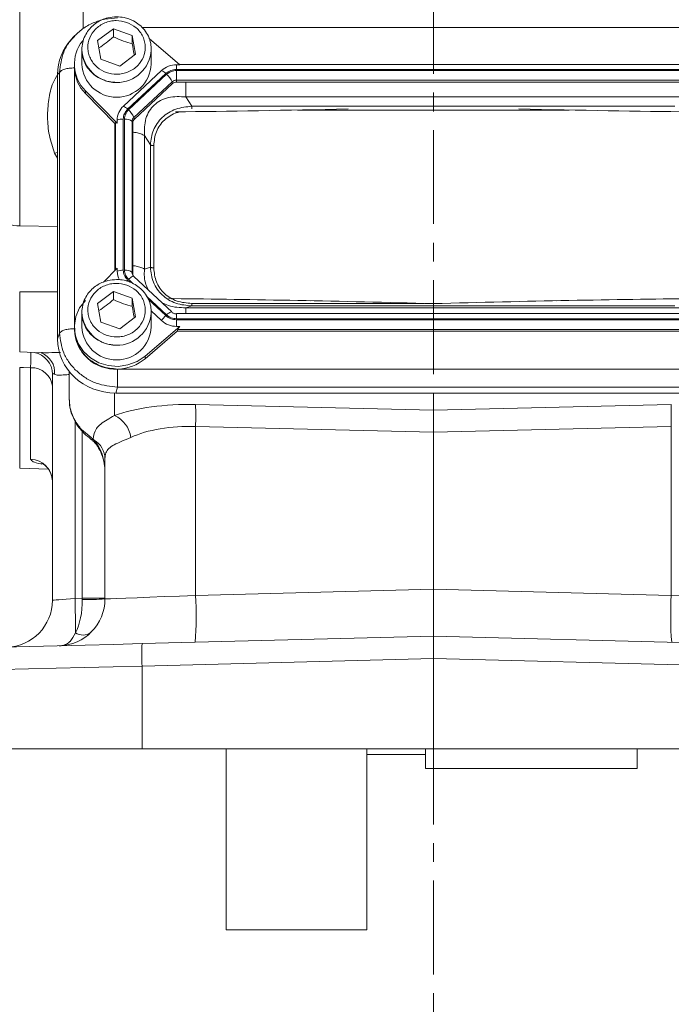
# Model space of a CAD drawing. Header units: inches. Extents: x 0.3 to 33.9, y 0.2 to 21.6.
# Tile 3 of 16: x 6.5 to 10, y 4.9 to 10.1. Entities that reach past the tile are written whole.
import ezdxf

# ---------------------------------------------------------------- set-up
doc = ezdxf.new("R2010")
doc.units = ezdxf.units.IN
doc.header["$MEASUREMENT"] = 0
doc.linetypes.add('CENTERX2', pattern=[0.8, 0.5, -0.1, 0.1, -0.1])
doc.layers.add('SLD-0', color=7, linetype='Continuous', lineweight=15)
doc.styles.add('SLDTEXTSTYLE0', font='TXT', dxfattribs={"width": 0.75})
doc.dimstyles.new('SLDDIMSTYLE1', dxfattribs={"dimtxt": 0.25, "dimasz": 0.13, "dimexe": 0, "dimexo": 0.0625, "dimgap": 0.0625, "dimtad": 0, "dimtih": 1, "dimtoh": 1, "dimrnd": 1e-09, "dimzin": 12, "dimdsep": 46, "dimtxsty": 'SLDTEXTSTYLE0', "dimsah": 1, "dimcen": 0.09, "dimadec": 0, "dimazin": 3, "dimtfac": 1, "dimtofl": 0, "dimtmove": 0, "dimatfit": 3, "dimfxl": 1, "dimfrac": 2, "dimtolj": 1, "dimtzin": 12, "dimarcsym": 0})

# ---------------------------------------------------------------- blocks, each defined once
blk = doc.blocks.new('_D_10')
at = {"layer": 'SLD-0'}
for p, q in [((4.8015, 12.482), (3.9208, 12.482)), ((4.0458, 12.482), (4.0458, 9.766)), ((3.5667, 9.392), (3.5159, 9.392)), ((3.5159, 9.392), (3.5159, 8.9951)), ((4.5249, 9.392), (4.5757, 9.392)), ((4.5757, 9.392), (4.5757, 8.9951)), ((3.5159, 8.9951), (3.5667, 8.9951)), ((4.5757, 8.9951), (4.5249, 8.9951)), ((4.0458, 6.2283), (4.0458, 8.9443)), ((7.1159, 6.2283), (3.9208, 6.2283))]:
    blk.add_line(p, q, dxfattribs=at)
for points in [[(4.0458, 12.482), (4.0258, 12.352), (4.0658, 12.352)], [(4.0458, 6.2283), (4.0658, 6.3583), (4.0258, 6.3583)]]:
    blk.add_solid(points, dxfattribs=at)
at = {"layer": 'SLD-0', "char_height": 0.25, "attachment_point": 1, "style": 'SLDTEXTSTYLE0'}
for s, insert in [('6.25', (3.621, 9.765, -0.8581)), ('158.8', (3.6302, 9.3174, -0.8581))]:
    blk.add_mtext(s, dxfattribs=dict(at, insert=insert))
blk = doc.blocks.new('_D_11')
at = {"layer": 'SLD-0'}
for p, q in [((8.6682, 13.8079), (2.5035, 13.8079)), ((2.6285, 13.8079), (2.6285, 10.429)), ((2.1494, 10.0549), (2.0986, 10.0549)), ((2.0986, 10.0549), (2.0986, 9.6581)), ((3.1076, 10.0549), (3.1583, 10.0549)), ((3.1583, 10.0549), (3.1583, 9.6581)), ((2.0986, 9.6581), (2.1494, 9.6581)), ((3.1583, 9.6581), (3.1076, 9.6581)), ((2.6285, 6.2283), (2.6285, 9.6073)), ((7.1159, 6.2283), (2.5035, 6.2283))]:
    blk.add_line(p, q, dxfattribs=at)
for points in [[(2.6285, 13.8079), (2.6085, 13.6779), (2.6485, 13.6779)], [(2.6285, 6.2283), (2.6485, 6.3583), (2.6085, 6.3583)]]:
    blk.add_solid(points, dxfattribs=at)
at = {"layer": 'SLD-0', "char_height": 0.25, "attachment_point": 1, "style": 'SLDTEXTSTYLE0'}
for s, insert in [('7.58', (2.2036, 10.428, -0.8581)), ('192.5', (2.2128, 9.9803, -0.8581))]:
    blk.add_mtext(s, dxfattribs=dict(at, insert=insert))

msp = doc.modelspace()

# ---------------------------------------------------------------- linework, layer by layer
at = {"color": 7, "linetype": 'Continuous', "lineweight": 15}
for p, q in [((6.514, 9.0151), (6.514, 12.4408)), ((6.8071, 10.0276), (6.802, 10.0217)), ((6.9294, 10.0029), (7.0133, 10.0663)), ((7.0133, 10.0663), (7.1141, 10.0302)), ((7.0133, 10.0233), (7.0133, 10.0663)), ((7.1141, 10.0302), (7.131, 9.9306)), ((7.1141, 10.0302), (7.1141, 9.9872)), ((6.8009, 10.0226), (6.7895, 10.0101)), ((6.9463, 9.9033), (6.9294, 10.0029)), ((7.3668, 9.8741), (7.2034, 10.0139)), ((6.8452, 9.9553), (6.8455, 9.9645)), ((6.8452, 9.9553), (6.8452, 9.8771)), ((7.131, 9.9306), (7.0471, 9.8671)), ((7.2152, 9.8771), (7.2152, 9.9553)), ((6.8052, 9.8771), (6.8052, 9.8628)), ((7.0471, 9.8671), (6.9463, 9.9033)), ((7.3668, 9.8741), (7.349, 9.8741)), ((7.349, 9.8494), (7.349, 9.8741)), ((10.0713, 9.8764), (7.3641, 9.8764)), ((6.7162, 9.8224), (6.7266, 9.8339)), ((6.7162, 9.8224), (6.7162, 8.4132)), ((6.7266, 9.8339), (6.7266, 8.444)), ((6.8052, 9.8628), (6.8053, 9.8575)), ((7.2696, 9.8434), (7.0664, 9.6536)), ((7.2924, 9.8275), (7.0891, 9.6377)), ((7.2967, 9.8235), (7.0934, 9.6337)), ((10.0864, 9.8494), (7.349, 9.8494)), ((10.0864, 9.8437), (7.349, 9.8437)), ((7.349, 9.8437), (7.349, 9.7927)), ((7.326, 9.7837), (7.1227, 9.594)), ((7.3285, 9.7741), (7.1252, 9.5843)), ((7.3285, 9.7741), (7.326, 9.7837)), ((10.0864, 9.7927), (7.349, 9.7927)), ((7.349, 9.782), (7.349, 9.7927)), ((10.0864, 9.782), (7.349, 9.782)), ((6.8643, 9.7352), (7.0335, 9.5629)), ((6.8643, 9.7352), (6.8643, 9.7209)), ((7.0207, 9.5616), (6.8643, 9.7209)), ((7.4312, 9.6532), (7.3991, 9.7031)), ((10.0363, 9.7031), (7.3991, 9.7031)), ((10.0043, 9.6532), (7.4312, 9.6532)), ((7.0207, 9.5616), (7.0243, 9.5652)), ((7.0207, 9.5616), (7.0207, 8.778)), ((7.0335, 9.5629), (7.0335, 9.5795)), ((7.0657, 9.5849), (7.0657, 8.7797)), ((7.0718, 9.5849), (7.0718, 8.7797)), ((7.1131, 9.5725), (7.1131, 8.7673)), ((7.1167, 9.5652), (7.1131, 9.5725)), ((7.1167, 9.5652), (7.1167, 8.76)), ((7.1252, 9.5843), (7.1227, 9.594)), ((7.1783, 9.4969), (7.1783, 8.7853)), ((7.2103, 9.4471), (7.1783, 9.4969)), ((7.2103, 9.4471), (7.2103, 8.7954)), ((7.2285, 9.4433), (7.2285, 8.7916)), ((7.0335, 8.791), (6.9601, 8.7162)), ((7.0335, 8.791), (7.0335, 8.7744)), ((7.1167, 8.76), (7.1131, 8.7673)), ((7.2103, 8.7954), (7.1783, 8.7853)), ((7.3254, 8.5568), (7.1221, 8.7466)), ((6.9294, 8.6025), (7.0133, 8.6659)), ((7.0133, 8.6659), (7.1141, 8.6298)), ((7.0133, 8.6229), (7.0133, 8.6659)), ((7.1141, 8.6298), (7.131, 8.5302)), ((7.1141, 8.6298), (7.1141, 8.5868)), ((7.307, 8.6311), (7.3357, 8.6279)), ((8.0642, 8.6167), (8.0356, 8.6173)), ((9.4008, 8.6173), (9.3722, 8.6167)), ((6.8452, 8.5549), (6.8455, 8.5641)), ((6.8452, 8.5549), (6.8452, 8.4768)), ((6.9463, 8.5029), (6.9294, 8.6025)), ((7.2138, 8.5626), (7.2696, 8.5105)), ((7.2152, 8.4768), (7.2152, 8.5549)), ((7.4312, 8.5892), (7.3991, 8.5792)), ((7.3991, 8.5792), (10.0363, 8.5792)), ((7.4312, 8.5892), (10.0043, 8.5892)), ((7.0471, 8.4668), (6.9463, 8.5029)), ((7.131, 8.5302), (7.0471, 8.4668)), ((10.0864, 8.5479), (7.349, 8.5479)), ((7.349, 8.5479), (7.349, 8.5467)), ((7.349, 8.5209), (10.0864, 8.5209)), ((7.349, 8.5152), (10.0864, 8.5152)), ((7.349, 8.4798), (7.349, 8.5152)), ((6.8052, 8.4768), (6.8052, 8.4624)), ((7.1822, 8.3219), (7.3668, 8.4798)), ((7.3529, 8.4536), (7.1822, 8.3076)), ((7.3668, 8.4798), (7.349, 8.4798)), ((7.3529, 8.4536), (7.3568, 8.4642)), ((7.3529, 8.4536), (10.0825, 8.4536)), ((7.3568, 8.4642), (10.0786, 8.4642)), ((6.7162, 8.4132), (6.7266, 8.444)), ((6.514, 8.3439), (6.6308, 8.3398)), ((7.1822, 8.3219), (7.1822, 8.3076)), ((6.5724, 8.2593), (6.5724, 7.7725)), ((7.0392, 8.2525), (10.3963, 8.2525)), ((6.6882, 8.2246), (6.6882, 7.02)), ((6.7782, 8.2386), (6.7782, 8.2311)), ((6.7782, 8.2311), (6.7782, 8.0909)), ((7.0254, 8.1245), (7.0358, 8.1553)), ((7.0358, 8.1553), (10.3996, 8.1553)), ((7.0254, 8.1245), (10.41, 8.1245)), ((8.7182, 8.1217), (8.7182, 8.1245)), ((8.7182, 8.0328), (8.7182, 8.1217)), ((8.7182, 8.0328), (7.4508, 8.0632)), ((9.9857, 8.0632), (8.7182, 8.0328)), ((8.7182, 8.0328), (8.7182, 7.9162)), ((6.9049, 7.8787), (6.8432, 7.9302)), ((7.4508, 7.9466), (8.7182, 7.9162)), ((7.4508, 7.0463), (7.4508, 7.9466)), ((8.7182, 7.9162), (9.9857, 7.9466)), ((9.9857, 7.9466), (9.9857, 7.0463)), ((6.8929, 7.8789), (6.9004, 7.8736)), ((6.9102, 7.8735), (6.9049, 7.8787)), ((8.7182, 7.0794), (8.7182, 7.9162)), ((6.9682, 7.775), (6.9682, 7.0273)), ((6.514, 7.7249), (6.6662, 7.7196)), ((8.7182, 7.0794), (7.4508, 7.0463)), ((8.7182, 7.0794), (8.7182, 6.8296)), ((9.9857, 7.0463), (8.7182, 7.0794)), ((6.8476, 7.0305), (6.8088, 7.0294)), ((6.9682, 7.0305), (6.8476, 7.0305)), ((8.7182, 6.8296), (7.1659, 6.7889)), ((8.7182, 6.7096), (8.7182, 6.8296)), ((10.2706, 6.7889), (8.7182, 6.8296)), ((7.1659, 6.669), (8.7182, 6.7096)), ((7.1659, 6.2283), (7.1659, 6.669)), ((8.7182, 6.7096), (8.7182, 6.2283)), ((8.7182, 6.7096), (10.2706, 6.669)), ((7.1659, 6.2283), (6.2948, 6.2283)), ((8.7182, 6.2283), (7.1659, 6.2283)), ((7.6142, 6.2283), (7.6142, 5.2633)), ((8.3642, 6.2283), (8.3642, 5.2633)), ((8.3642, 6.1983), (8.6762, 6.1983)), ((8.6762, 6.2283), (8.6762, 6.1228)), ((10.2706, 6.2283), (8.7182, 6.2283)), ((9.8042, 6.2283), (9.8042, 6.1228)), ((8.6762, 6.1228), (9.8042, 6.1228)), ((7.6142, 5.2633), (8.3642, 5.2633))]:
    msp.add_line(p, q, dxfattribs=at)
at = {"color": 8, "linetype": 'Continuous', "lineweight": 15}
for p, q in [((6.8524, 11.5589), (6.8524, 10.0671)), ((10.2691, 10.0727), (7.1658, 10.0727)), ((6.8054, 9.8544), (6.8054, 8.4851)), ((9.4421, 9.6325), (7.9944, 9.6325)), ((7.0243, 9.5652), (7.0243, 8.7816)), ((6.6992, 9.4029), (6.7162, 9.4071)), ((6.6992, 9.4029), (6.7162, 9.3765)), ((6.7162, 9.0129), (6.514, 9.0151)), ((7.0891, 8.7269), (7.1004, 8.7163)), ((7.0934, 8.7309), (7.1168, 8.7091)), ((6.514, 8.6649), (6.7162, 8.6649)), ((6.514, 8.3439), (6.514, 8.6649)), ((7.1901, 8.6407), (7.2967, 8.5412)), ((7.2002, 8.6232), (7.2924, 8.5371)), ((7.4312, 8.6024), (8.6689, 8.6024)), ((8.676, 8.6024), (8.7604, 8.6024)), ((7.349, 8.5467), (7.349, 8.5209)), ((6.514, 7.7249), (6.514, 8.2613)), ((7.0195, 8.0048), (7.0195, 8.1245)), ((8.5797, 8.1245), (8.7182, 8.1217)), ((8.7182, 8.1217), (8.8567, 8.1245)), ((6.8088, 7.0294), (6.8088, 7.9746)), ((6.8476, 7.9205), (6.8476, 7.0305))]:
    msp.add_line(p, q, dxfattribs=at)
at = {"color": 8, "linetype": 'Continuous', "lineweight": 15, "flags": 128}
for points in [[(7.0839, 8.7218), (7.0859, 8.7238), (7.0891, 8.7269)], [(7.1221, 8.7466), (7.1213, 8.7471), (7.1191, 8.7474), (7.1162, 8.7468), (7.1125, 8.7452), (7.1083, 8.7428), (7.1036, 8.7395), (7.0986, 8.7355), (7.0934, 8.7309)], [(6.8432, 7.9302), (6.8411, 7.9279), (6.8409, 7.9275)], [(6.9049, 7.8787), (6.8981, 7.8777), (6.8931, 7.8794)]]:
    msp.add_lwpolyline(points, dxfattribs=at)
at = {"color": 7, "linetype": 'Continuous', "lineweight": 15, "flags": 128}
for points in [[(6.8643, 8.6187), (6.8335, 8.5787), (6.8135, 8.5332), (6.8054, 8.4845), (6.8096, 8.4354), (6.826, 8.3886), (6.8536, 8.3467), (6.8909, 8.3118), (6.9358, 8.2861), (6.9859, 8.2708), (7.0385, 8.2668), (7.0906, 8.2744), (7.1394, 8.2931), (7.1822, 8.3219)], [(6.514, 8.2613), (6.534, 8.2606), (6.5724, 8.2593)], [(7.4508, 7.0463), (7.3662, 7.0429), (7.2845, 7.0397), (7.2082, 7.0367), (7.1395, 7.034), (7.0802, 7.0317), (7.0323, 7.0298), (6.9971, 7.0284), (6.9755, 7.0276), (6.9682, 7.0273)], [(10.4682, 7.0273), (10.4609, 7.0276), (10.4394, 7.0284), (10.4041, 7.0298), (10.3562, 7.0317), (10.297, 7.034), (10.2282, 7.0367), (10.1519, 7.0397), (10.0703, 7.0429), (9.9857, 7.0463)], [(6.8088, 7.0294), (6.7851, 7.0276), (6.7624, 7.0258), (6.7415, 7.0242), (6.7233, 7.0227), (6.7084, 7.0216), (6.6973, 7.0207), (6.6905, 7.0201), (6.6882, 7.02)], [(7.1659, 6.7889), (7.0134, 6.7849), (6.8623, 6.781), (6.7135, 6.7771), (6.568, 6.7733), (6.4268, 6.7696), (6.2908, 6.766), (6.1609, 6.7626), (6.038, 6.7594), (5.9228, 6.7564), (5.8162, 6.7536), (5.7188, 6.751), (5.6314, 6.7488), (5.5543, 6.7467), (5.4883, 6.745), (5.4336, 6.7436), (5.3907, 6.7425), (5.3599, 6.7416), (5.3413, 6.7412), (5.3351, 6.741)], [(5.2182, 6.621), (5.2242, 6.6212), (5.242, 6.6216), (5.2717, 6.6224), (5.3129, 6.6234), (5.3655, 6.6247), (5.4291, 6.6262), (5.5034, 6.6281), (5.588, 6.6301), (5.6822, 6.6325), (5.7856, 6.635), (5.8976, 6.6378), (6.0174, 6.6407), (6.1443, 6.6438), (6.2777, 6.6471), (6.4167, 6.6505), (6.5605, 6.6541), (6.7082, 6.6577), (6.8589, 6.6614), (7.0118, 6.6652), (7.1659, 6.669)]]:
    msp.add_lwpolyline(points, dxfattribs=at)
at = {"color": 7, "linetype": 'Continuous', "lineweight": 15}
for centre, radius, start, end in [((7.0058, 9.877), 0.2003, 141.261, 225.0735), ((7.0302, 9.8865), 0.1852, 182.9028, 357.0972), ((7.3484, 9.7577), 0.1163, 89.6932, 132.59), ((7.0083, 9.8642), 0.2031, 182.7503, 224.8701), ((7.2396, 9.7761), 0.0737, 44.2742, 65.9514), ((7.2261, 9.7409), 0.1086, 23.2237, 49.4764), ((7.3488, 9.7589), 0.0338, 89.6937, 132.5892), ((7.3488, 9.752), 0.0301, 89.6934, 132.5897), ((7.1349, 9.5789), 0.1014, 132.5246, 179.6231), ((7.0363, 9.5863), 0.0737, 44.275, 65.9506), ((7.0228, 9.5511), 0.1086, 23.2241, 49.4761), ((7.0635, 9.4986), 0.0863, 88.5954, 110.3761), ((7.0788, 9.5334), 0.052, 48.7367, 97.7906), ((7.1426, 9.5723), 0.0294, 132.5241, 179.6235), ((7.1429, 9.565), 0.0262, 132.5247, 179.6236), ((6.5165, 9.2043), 0.1893, 250.6423, 269.2625), ((7.0635, 8.6934), 0.0863, 88.5958, 110.3762), ((7.1327, 8.7745), 0.0992, 180.0871, 208.4142), ((7.0788, 8.7282), 0.052, 48.7374, 97.7899), ((7.1424, 8.7601), 0.0257, 180.1054, 209.1045), ((7.3227, 8.5532), 0.00444, 53.4574, 101.9526), ((7.3948, 8.4265), 0.1508, 132.8088, 146.1445), ((7.3484, 8.5962), 0.1163, 227.4103, 270.3069), ((7.0233, 8.4703), 0.2182, 182.066, 273.2962), ((7.0302, 8.4861), 0.1852, 182.9028, 357.0972), ((7.0315, 8.4859), 0.2335, 271.8762, 310.1967), ((6.5788, 8.1494), 0.11, 5.9044, 93.3203), ((5.7209, 8.0049), 1.7309, 358.0693, 1.9307), ((11.7157, 8.0049), 1.731, 178.0695, 181.9305), ((6.9571, 7.8685), 0.15, 7.5632, 65.4088), ((6.8531, 7.7735), 0.1152, 0.7255, 60.28), ((6.5693, 7.6536), 0.1189, 0.4591, 88.495), ((5.6572, 6.9369), 1.7969, 355.5123, 3.4878), ((11.7792, 6.9369), 1.7969, 176.5122, 184.4876), ((6.4382, 7.02), 0.25, 271.5, 0), ((6.7182, 7.0273), 0.25, 271.5, 0), ((1.605, 6.881), 5.206, 359.6167, 1.6339), ((6.8771, 8.2043), 1.1805, 268.5721, 274.4279), ((6.8502, 6.9084), 0.0736, 237.6841, 305.3157), ((8.3123, 6.729), 1.148, 177.0051, 182.9949)]:
    msp.add_arc(centre, radius, start, end, dxfattribs=at)
at = {"color": 8, "linetype": 'Continuous', "lineweight": 15}
for centre, radius, start, end in [((7.0303, 9.9647), 0.1853, 182.9292, 356.3038), ((7.1419, 8.7674), 0.0288, 180.0927, 209.3196), ((7.0303, 8.5644), 0.1853, 182.9292, 356.3038), ((7.341, 8.5009), 0.0599, 108.6953, 137.7157), ((6.569, 8.2241), 0.1192, 0.2489, 79.2118), ((6.5893, 8.2347), 0.111, 354.7429, 69.1497), ((6.9059, 7.8855), 0.0127, 233.1868, 289.3632)]:
    msp.add_arc(centre, radius, start, end, dxfattribs=at)
at = {"color": 7, "linetype": 'Continuous', "lineweight": 15}
for centre, major_axis, ratio, start_param, end_param in [((7.0351, 9.8135), (0.313, -0.0656), 0.927683, 2.642019, 3.333612), ((9.293, 9.7793), (3.4384, 0.1121), 0.032567, 4.108741, 4.407208), ((8.1434, 9.7793), (3.4384, -0.1121), 0.032567, 5.01757, 5.315642), ((7.0657, 9.5204), (-0.0413, 0.0448), 0.170211, 5.767586, 6.291275), ((9.293, 8.472), (3.4384, -0.1121), 0.032567, 1.739821, 2.177444), ((8.1434, 8.472), (3.4384, 0.1121), 0.032567, 0.964148, 1.401772), ((7.4019, 8.5002), (0.0452, 0.0412), 0.184584, 2.276832, 2.800522), ((7.0351, 8.4222), (0.313, 0.0656), 0.927683, 2.949574, 4.490212), ((7.4726, 7.8226), (0.6249, -0.0274), 0.383235, 1.622509, 2.398549), ((7.4682, 7.706), (0.4998, -0.0303), 0.478472, 1.634733, 2.410774), ((6.8432, 7.7008), (0, 0.2045), 0.611254, 4.712389, 5.718047), ((6.7182, 7.0273), (-0.0065, 0.2499), 0.517444, 3.888295, 4.686209), ((6.8432, 7.0306), (-0.0033, 0.25), 0.017441, 4.686437, 4.711704)]:
    msp.add_ellipse(centre, major_axis=major_axis, ratio=ratio, start_param=start_param, end_param=end_param, dxfattribs=at)
for points, knots in [([(7.0302, 10.1301), (7.0147, 10.1291), (6.9929, 10.1277), (6.9623, 10.1184), (6.9373, 10.1075), (6.9102, 10.0896), (6.8855, 10.066), (6.865, 10.0365), (6.8501, 10.0022), (6.8471, 9.9773), (6.8456, 9.9647)], [0, 0, 0, 0, 0.166597, 0.23351, 0.344681, 0.460737, 0.586108, 0.718576, 0.857933, 1, 1, 1, 1]), ([(7.2146, 9.9528), (7.2143, 9.9647), (7.2136, 9.9899), (7.2007, 10.0266), (7.18, 10.0604), (7.1527, 10.088), (7.1238, 10.1071), (7.0961, 10.1192), (7.0659, 10.128), (7.0436, 10.1293), (7.0302, 10.1301)], [0, 0, 0, 0, 0.128166, 0.270401, 0.411307, 0.548774, 0.67593, 0.771377, 0.862256, 1, 1, 1, 1]), ([(7.0358, 10.1238), (7.0131, 10.1226), (6.9682, 10.1201), (6.9047, 10.0988), (6.847, 10.0674), (6.8162, 10.0375), (6.8008, 10.0226)], [0, 0, 0, 0, 0.257169, 0.507045, 0.753763, 1, 1, 1, 1]), ([(7.085, 10.1001), (7.1023, 10.0919), (7.1288, 10.0792), (7.1552, 10.0507), (7.171, 10.0253), (7.1808, 9.9972), (7.1852, 9.96), (7.1765, 9.9143), (7.1502, 9.8749), (7.1202, 9.85), (7.0929, 9.8353), (7.0629, 9.8262), (7.023, 9.822), (6.9741, 9.8302), (6.9318, 9.8547), (6.9052, 9.8827), (6.8894, 9.9082), (6.8797, 9.9362), (6.8752, 9.9734), (6.8839, 10.0191), (6.9102, 10.0586), (6.9402, 10.0835), (6.9675, 10.0982), (6.9975, 10.1072), (7.0376, 10.1119), (7.0663, 10.1047), (7.085, 10.1001)], [0, 0, 0, 0, 0.059864, 0.09209, 0.125, 0.15791, 0.190136, 0.25, 0.309864, 0.34209, 0.375, 0.40791, 0.440136, 0.5, 0.559864, 0.59209, 0.625, 0.65791, 0.690136, 0.75, 0.809864, 0.84209, 0.875, 0.90791, 0.940136, 1, 1, 1, 1]), ([(6.9359, 9.9644), (6.9487, 9.9727), (6.9746, 9.9897), (7.0003, 10.012), (7.0133, 10.0233)], [0, 0, 0, 0, 0.495551, 1, 1, 1, 1]), ([(7.0133, 10.0233), (7.0313, 10.0153), (7.065, 10.0003), (7.0985, 9.9913), (7.1141, 9.9872)], [0, 0, 0, 0, 0.534747, 1, 1, 1, 1]), ([(7.1141, 9.9872), (7.1172, 9.9674), (7.1205, 9.9455), (7.1239, 9.9272), (7.1242, 9.9254)], [0, 0, 0, 0, 0.9011945, 1, 1, 1, 1]), ([(6.8456, 9.9647), (6.8456, 9.9643), (6.8431, 9.9503), (6.8475, 9.9224), (6.8594, 9.884), (6.8805, 9.8501), (6.9077, 9.8225), (6.9366, 9.8034), (6.9643, 9.7913), (6.9946, 9.7825), (7.0168, 9.7812), (7.0302, 9.7804)], [0, 0, 0, 0, 0.00437, 0.149647, 0.288377, 0.425811, 0.559892, 0.683915, 0.77701, 0.86565, 1, 1, 1, 1]), ([(6.8053, 9.8575), (6.796, 9.8572), (6.7774, 9.8565), (6.753, 9.8512), (6.7342, 9.8435), (6.7292, 9.8371), (6.7266, 9.8339)], [0, 0, 0, 0, 0.25, 0.499999, 0.749998, 1, 1, 1, 1]), ([(7.2924, 9.8275), (7.3007, 9.8338), (7.3172, 9.8464), (7.3384, 9.8484), (7.349, 9.8494)], [0, 0, 0, 0, 0.5, 1, 1, 1, 1]), ([(7.2967, 9.8235), (7.3043, 9.8293), (7.3196, 9.8409), (7.3392, 9.8428), (7.349, 9.8437)], [0, 0, 0, 0, 0.499998, 1, 1, 1, 1]), ([(7.3991, 9.7031), (7.3677, 9.7047), (7.3211, 9.7071), (7.2646, 9.6858), (7.2294, 9.6612), (7.2026, 9.6279), (7.1781, 9.5736), (7.1782, 9.5278), (7.1783, 9.4969)], [0, 0, 0, 0, 0.257397, 0.381602, 0.5, 0.618394, 0.742603, 1, 1, 1, 1]), ([(7.0657, 9.5849), (7.0667, 9.5948), (7.0689, 9.6146), (7.0824, 9.63), (7.0891, 9.6377)], [0, 0, 0, 0, 0.4999976, 1, 1, 1, 1]), ([(7.0718, 9.5849), (7.0728, 9.594), (7.0748, 9.6123), (7.0872, 9.6266), (7.0934, 9.6337)], [0, 0, 0, 0, 0.499998, 1, 1, 1, 1]), ([(7.4312, 9.6532), (7.4022, 9.6501), (7.3584, 9.6453), (7.3065, 9.6198), (7.2725, 9.5942), (7.2452, 9.5625), (7.2181, 9.5143), (7.2134, 9.4739), (7.2103, 9.4471)], [0, 0, 0, 0, 0.248977, 0.376059, 0.5, 0.623945, 0.751022, 1, 1, 1, 1]), ([(7.2285, 9.4433), (7.2267, 9.4434), (7.223, 9.4435), (7.2179, 9.4443), (7.2134, 9.4454), (7.2114, 9.4465), (7.2103, 9.4471)], [0, 0, 0, 0, 0.250002, 0.500001, 0.749993, 1, 1, 1, 1]), ([(7.0891, 8.7269), (7.0824, 8.7346), (7.0689, 8.7501), (7.0667, 8.7698), (7.0657, 8.7797)], [0, 0, 0, 0, 0.5, 1, 1, 1, 1]), ([(7.0934, 8.7309), (7.0872, 8.7381), (7.0748, 8.7523), (7.0728, 8.7706), (7.0718, 8.7797)], [0, 0, 0, 0, 0.5, 1, 1, 1, 1]), ([(7.2103, 8.7954), (7.2134, 8.768), (7.2181, 8.7268), (7.2452, 8.6781), (7.2725, 8.6462), (7.3065, 8.6208), (7.3584, 8.5957), (7.4022, 8.5918), (7.4312, 8.5892)], [0, 0, 0, 0, 0.248977, 0.376059, 0.5, 0.623945, 0.751023, 1, 1, 1, 1]), ([(7.2285, 8.7916), (7.2267, 8.7916), (7.223, 8.7917), (7.2179, 8.7925), (7.2134, 8.7937), (7.2114, 8.7948), (7.2103, 8.7954)], [0, 0, 0, 0, 0.250001, 0.5, 0.750004, 1, 1, 1, 1]), ([(7.2285, 8.7916), (7.2309, 8.7664), (7.2346, 8.7286), (7.259, 8.6836), (7.2841, 8.6543), (7.3155, 8.6308), (7.3637, 8.608), (7.4042, 8.6047), (7.4312, 8.6024)], [0, 0, 0, 0, 0.250061, 0.376147, 0.499999, 0.623789, 0.749939, 1, 1, 1, 1]), ([(7.0302, 8.7297), (7.0147, 8.7287), (6.9929, 8.7273), (6.9623, 8.718), (6.9373, 8.7071), (6.9102, 8.6893), (6.8855, 8.6657), (6.865, 8.6362), (6.8501, 8.6018), (6.8471, 8.5769), (6.8456, 8.5643)], [0, 0, 0, 0, 0.1665969, 0.2335102, 0.3446814, 0.460737, 0.5861072, 0.7185762, 0.8579326, 1, 1, 1, 1]), ([(7.2146, 8.5524), (7.2143, 8.5644), (7.2136, 8.5895), (7.2007, 8.6262), (7.18, 8.66), (7.1527, 8.6876), (7.1238, 8.7068), (7.0961, 8.7189), (7.0659, 8.7277), (7.0436, 8.7289), (7.0302, 8.7297)], [0, 0, 0, 0, 0.128165, 0.2704, 0.411306, 0.548774, 0.67593, 0.771377, 0.862256, 1, 1, 1, 1]), ([(7.085, 8.6997), (7.1023, 8.6915), (7.1288, 8.6788), (7.1552, 8.6503), (7.171, 8.6249), (7.1808, 8.5969), (7.1852, 8.5596), (7.1765, 8.5139), (7.1502, 8.4745), (7.1202, 8.4496), (7.0929, 8.4349), (7.0629, 8.4258), (7.023, 8.4216), (6.9741, 8.4298), (6.9318, 8.4543), (6.9052, 8.4823), (6.8894, 8.5078), (6.8797, 8.5358), (6.8752, 8.5731), (6.8839, 8.6188), (6.9102, 8.6582), (6.9402, 8.6831), (6.9675, 8.6978), (6.9975, 8.7068), (7.0376, 8.7115), (7.0663, 8.7044), (7.085, 8.6997)], [0, 0, 0, 0, 0.0598642, 0.0920902, 0.1250001, 0.1579098, 0.1901359, 0.2499999, 0.309864, 0.3420902, 0.3750001, 0.4079099, 0.4401357, 0.4999999, 0.5598642, 0.5920901, 0.625, 0.6579099, 0.6901358, 0.75, 0.8098642, 0.8420901, 0.875, 0.9079099, 0.9401358, 1, 1, 1, 1]), ([(6.9359, 8.564), (6.9487, 8.5724), (6.9746, 8.5893), (7.0003, 8.6117), (7.0133, 8.6229)], [0, 0, 0, 0, 0.495552, 1, 1, 1, 1]), ([(7.0133, 8.6229), (7.0313, 8.6149), (7.065, 8.5999), (7.0985, 8.591), (7.1141, 8.5868)], [0, 0, 0, 0, 0.5347467, 1, 1, 1, 1]), ([(6.8456, 8.5643), (6.8456, 8.5639), (6.8431, 8.5499), (6.8475, 8.522), (6.8594, 8.4836), (6.8805, 8.4497), (6.9077, 8.4222), (6.9366, 8.403), (6.9643, 8.3909), (6.9946, 8.3821), (7.0168, 8.3808), (7.0302, 8.38)], [0, 0, 0, 0, 0.00437, 0.149647, 0.288377, 0.425811, 0.559892, 0.683915, 0.77701, 0.86565, 1, 1, 1, 1]), ([(7.1141, 8.5868), (7.1172, 8.567), (7.1205, 8.5451), (7.1239, 8.5268), (7.1242, 8.525)], [0, 0, 0, 0, 0.9011945, 1, 1, 1, 1]), ([(7.349, 8.5466), (7.3464, 8.5468), (7.3413, 8.5472), (7.334, 8.5494), (7.3273, 8.5528), (7.3236, 8.556), (7.3218, 8.5576)], [0, 0, 0, 0, 0.252639, 0.503502, 0.752608, 1, 1, 1, 1]), ([(7.4312, 8.6024), (7.4312, 8.6007), (7.4312, 8.5974), (7.4312, 8.5934), (7.4312, 8.5905), (7.4312, 8.5896), (7.4312, 8.5892)], [0, 0, 0, 0, 0.250002, 0.499998, 0.749995, 1, 1, 1, 1]), ([(7.349, 8.5152), (7.3384, 8.5162), (7.3172, 8.5183), (7.3007, 8.5308), (7.2924, 8.5371)], [0, 0, 0, 0, 0.5, 1, 1, 1, 1]), ([(7.349, 8.5209), (7.3392, 8.5219), (7.3196, 8.5238), (7.3043, 8.5354), (7.2967, 8.5412)], [0, 0, 0, 0, 0.500002, 1, 1, 1, 1]), ([(6.7266, 8.444), (6.7292, 8.4472), (6.7342, 8.4537), (6.753, 8.4614), (6.7774, 8.4666), (6.796, 8.4673), (6.8053, 8.4677)], [0, 0, 0, 0, 0.249999, 0.499999, 0.75, 1, 1, 1, 1]), ([(6.8072, 8.4586), (6.81, 8.4345), (6.8144, 8.3958), (6.8417, 8.3484), (6.8712, 8.314), (6.908, 8.2864), (6.9619, 8.2597), (7.0066, 8.2554), (7.0358, 8.2525)], [0, 0, 0, 0, 0.219463, 0.351507, 0.485912, 0.620316, 0.75236, 1, 1, 1, 1]), ([(6.7266, 8.444), (6.731, 8.4081), (6.7377, 8.3528), (6.7764, 8.2863), (6.816, 8.2408), (6.8649, 8.2037), (6.9367, 8.167), (6.9969, 8.1599), (7.0358, 8.1553)], [0, 0, 0, 0, 0.240419, 0.371173, 0.5, 0.62883, 0.759581, 1, 1, 1, 1]), ([(6.5727, 8.3433), (6.5727, 8.3374), (6.5727, 8.3255), (6.5726, 8.2936), (6.5724, 8.2679), (6.5724, 8.2593)], [0, 0, 0, 0, 0.3901521, 0.7938247, 1, 1, 1, 1]), ([(7.0358, 8.2524), (7.0358, 8.2434), (7.0358, 8.2253), (7.0358, 8.1973), (7.0358, 8.1721), (7.0358, 8.1609), (7.0358, 8.1553)], [0, 0, 0, 0, 0.250001, 0.5, 0.749999, 1, 1, 1, 1]), ([(6.6882, 8.2246), (6.6885, 8.226), (6.6891, 8.2294), (6.6941, 8.228), (6.6988, 8.2252), (6.6999, 8.2245)], [0, 0, 0, 0, 0.344922, 0.848485, 1, 1, 1, 1]), ([(6.8432, 7.9302), (6.8303, 7.9465), (6.8013, 7.9831), (6.7811, 8.0398), (6.779, 8.0776), (6.7782, 8.0909)], [0, 0, 0, 0, 0.342388, 0.768148, 1, 1, 1, 1]), ([(6.7795, 8.089), (6.7794, 8.08), (6.779, 8.0548), (6.7895, 8.0139), (6.8099, 7.9696), (6.8282, 7.9405), (6.8404, 7.9283), (6.8412, 7.9275)], [0, 0, 0, 0, 0.153997, 0.431223, 0.707879, 0.981863, 1, 1, 1, 1]), ([(7.0195, 8.0048), (7.0059, 7.9972), (6.9769, 7.9809), (6.9446, 7.9595), (6.913, 7.9291), (6.9081, 7.8987), (6.9049, 7.8787)], [0, 0, 0, 0, 0.1834494, 0.390895, 0.6013127, 1, 1, 1, 1]), ([(6.8415, 7.9281), (6.8444, 7.9243), (6.8569, 7.908), (6.8754, 7.8924), (6.8907, 7.8814), (6.8932, 7.8795)], [0, 0, 0, 0, 0.197436, 0.865257, 1, 1, 1, 1]), ([(6.8984, 7.8753), (6.9019, 7.8722), (6.9164, 7.8595), (6.9372, 7.8306), (6.9567, 7.7864), (6.9667, 7.7417), (6.9678, 7.7125), (6.9682, 7.7008)], [0, 0, 0, 0, 0.071025, 0.291474, 0.543532, 0.818583, 1, 1, 1, 1]), ([(6.9682, 7.775), (6.9691, 7.7855), (6.971, 7.8068), (6.9877, 7.8305), (7.0163, 7.8497), (7.0558, 7.8665), (7.0895, 7.8812), (7.1057, 7.8882)], [0, 0, 0, 0, 0.193788, 0.392776, 0.597116, 0.80657, 1, 1, 1, 1]), ([(6.6322, 7.7492), (6.6322, 7.7493), (6.6322, 7.7493), (6.6421, 7.7445), (6.6575, 7.7324), (6.6739, 7.7115), (6.6852, 7.6871), (6.6863, 7.6699), (6.6867, 7.6632)], [0, 0, 0, 0, 0.106228, 0.268222, 0.443035, 0.642946, 0.861467, 1, 1, 1, 1]), ([(6.7248, 6.7774), (6.7249, 6.7774), (6.725, 6.7774), (6.7252, 6.7774), (6.7254, 6.7774), (6.7259, 6.7774), (6.7267, 6.7775), (6.7283, 6.7775), (6.731, 6.7777), (6.7359, 6.7783), (6.7446, 6.7798), (6.7606, 6.7848), (6.7736, 6.7929), (6.7936, 6.8111), (6.8025, 6.8292), (6.8108, 6.8462)], [0, 0, 0, 0, 0.003258, 0.003893, 0.004855, 0.008644, 0.015399, 0.027447, 0.048984, 0.087645, 0.157705, 0.287617, 0.542707, 0.573749, 1, 1, 1, 1])]:
    msp.add_open_spline(points, degree=3, knots=knots, dxfattribs=at)
at = {"color": 8, "linetype": 'Continuous', "lineweight": 15}
for points, knots in [([(6.802, 10.0217), (6.7938, 10.0128), (6.7717, 9.989), (6.7381, 9.9273), (6.7311, 9.8706), (6.7266, 9.8339)], [0, 0, 0, 0, 0.173273, 0.464503, 1, 1, 1, 1]), ([(6.7163, 9.8226), (6.7076, 9.8077), (6.6833, 9.7658), (6.6673, 9.6875), (6.6596, 9.5938), (6.6689, 9.4968), (6.689, 9.4345), (6.6992, 9.4029)], [0, 0, 0, 0, 0.11511, 0.323625, 0.5386, 0.766206, 1, 1, 1, 1]), ([(7.3991, 9.7031), (7.3991, 9.7117), (7.3991, 9.729), (7.3991, 9.7567), (7.3991, 9.7746), (7.3991, 9.782)], [0, 0, 0, 0, 0.368963, 0.737928, 1, 1, 1, 1]), ([(7.3622, 9.6213), (7.3588, 9.6208), (7.3421, 9.6186), (7.3157, 9.6034), (7.284, 9.5808), (7.259, 9.5513), (7.2345, 9.5063), (7.2309, 9.4685), (7.2285, 9.4433)], [0, 0, 0, 0, 0.040338, 0.201684, 0.360173, 0.51858, 0.680008, 1, 1, 1, 1]), ([(7.4312, 9.6388), (7.4312, 9.6403), (7.4312, 9.6437), (7.4312, 9.6487), (7.4312, 9.6517), (7.4312, 9.6532)], [0, 0, 0, 0, 0.289888, 0.644936, 1, 1, 1, 1]), ([(7.1783, 9.4969), (7.1723, 9.5), (7.1604, 9.5061), (7.1385, 9.5124), (7.1227, 9.5145), (7.1167, 9.5152)], [0, 0, 0, 0, 0.383144, 0.766285, 1, 1, 1, 1]), ([(7.1783, 8.7853), (7.1723, 8.7884), (7.1604, 8.7946), (7.1385, 8.8008), (7.1227, 8.8029), (7.1167, 8.8037)], [0, 0, 0, 0, 0.383143, 0.766286, 1, 1, 1, 1]), ([(7.1783, 8.7853), (7.1776, 8.7573), (7.1766, 8.7186), (7.1955, 8.683), (7.2008, 8.6731)], [0, 0, 0, 0, 0.723141, 1, 1, 1, 1]), ([(7.2735, 8.6052), (7.2844, 8.6001), (7.3235, 8.5814), (7.3674, 8.5801), (7.3991, 8.5792)], [0, 0, 0, 0, 0.276861, 1, 1, 1, 1]), ([(7.3991, 8.5792), (7.3991, 8.5767), (7.3991, 8.5716), (7.3991, 8.5597), (7.3991, 8.5499), (7.3991, 8.5479)], [0, 0, 0, 0, 0.4415435, 0.8830867, 1, 1, 1, 1]), ([(6.7315, 8.3407), (6.7214, 8.3407), (6.6884, 8.3406), (6.6523, 8.3383), (6.6335, 8.3401), (6.6308, 8.3404)], [0, 0, 0, 0, 0.272846, 0.893443, 1, 1, 1, 1]), ([(6.6999, 8.2245), (6.7057, 8.2224), (6.7122, 8.2199), (6.7303, 8.2196), (6.7487, 8.2218), (6.7699, 8.2227), (6.7782, 8.2231)], [0, 0, 0, 0, 0.340009, 0.380693, 0.758306, 1, 1, 1, 1]), ([(6.5724, 7.7725), (6.5755, 7.7678), (6.5818, 7.7583), (6.6079, 7.7497), (6.6304, 7.7466), (6.6319, 7.7464)], [0, 0, 0, 0, 0.479993, 0.964182, 1, 1, 1, 1])]:
    msp.add_open_spline(points, degree=3, knots=knots, dxfattribs=at)
at = {"layer": 'SLD-0', "linetype": 'CENTERX2', "lineweight": 0}
msp.add_line((8.7182, 17.5257), (8.7182, 3.6265), dxfattribs=at)

# ---------------------------------------------------------------- dimensions: what is measured, and where the dimension line sits
at = {"layer": 'SLD-0'}
for base, p1, picture, middle in [((2.6285, 6.2283), (8.7182, 13.8079), '_D_11', (2.6285, 10.0181)), ((4.0458, 6.2283), (4.8515, 12.482), '_D_10', (4.0458, 9.3552))]:
    dim = msp.add_linear_dim(base=base, p1=p1, p2=(7.1659, 6.2283), angle=90, dimstyle='SLDDIMSTYLE1', dxfattribs=at)
    dim.commit()
    dim.dimension.update_dxf_attribs({"geometry": picture, "text_midpoint": middle, "dimtype": 160})

doc.saveas('drawing.dxf')
